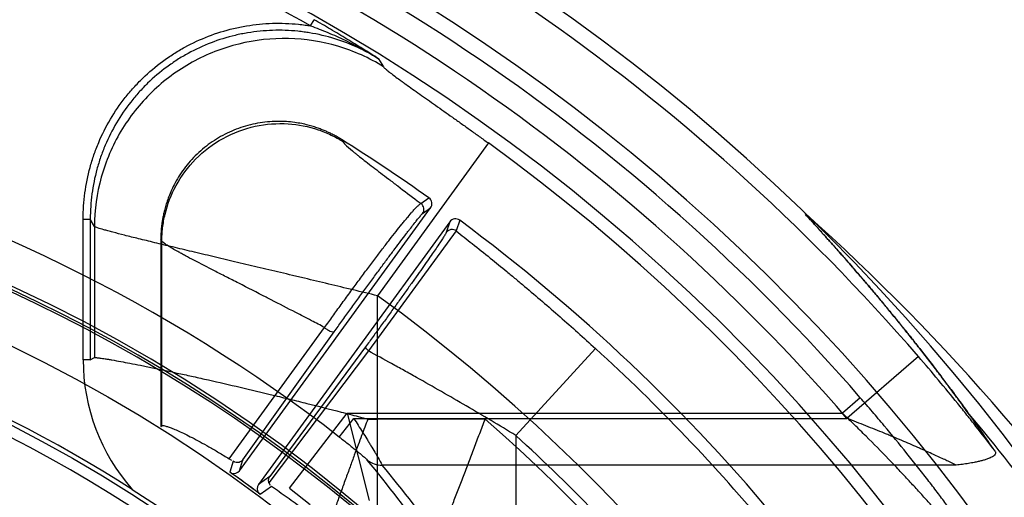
# Model space of a CAD drawing. Header units: millimetres. Extents: x 0 to 297, y 0 to 210.
# Tile 59 of 256: x 143.301 to 143.634, y 91.386 to 91.548. Entities that reach past the tile are written whole.
import ezdxf

# ---------------------------------------------------------------- set-up
doc = ezdxf.new("R2010")
doc.units = ezdxf.units.MM
doc.header["$LTSCALE"] = 16.335
doc.layers.get('0').update_dxf_attribs({"linetype": 'CONTINUOUS'})
for name, color, linetype in [('01_GLOBAL', 7, 'CONTINUOUS'), ('INTFCLR_1', 7, 'CONTINUOUS'), ('INTFCLR_144815', 7, 'CONTINUOUS')]:
    doc.layers.add(name, color=color, linetype=linetype)

msp = doc.modelspace()

# ---------------------------------------------------------------- linework, layer by layer
at = {"color": 7, "linetype": 'Continuous'}
msp.add_circle((144.2368034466, 92.193132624), 3.04, dxfattribs=at)
at = {"color": 9, "linetype": 'Continuous'}
msp.add_arc((144.2368034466, 92.193132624), 3.001038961, 182.9674534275, 267.0325465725, dxfattribs=at)
at = {"layer": '01_GLOBAL', "color": 7, "linetype": 'Continuous'}
msp.add_circle((144.2368034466, 92.193132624), 3.08, dxfattribs=at)
at = {"layer": 'INTFCLR_1', "color": 6, "linetype": 'Continuous'}
for radius in [0.4827613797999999, 0.4587930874]:
    msp.add_arc((143.076579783, 90.97690896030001), radius, 270, 90.00000002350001, dxfattribs=at)
at = {"layer": 'INTFCLR_144815', "color": 9, "linetype": 'Continuous'}
for p, q in [((143.3992531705, 91.54544653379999), (143.4004361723, 91.5475309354)), ((143.4222995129, 91.5342745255), (143.4239335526, 91.53160526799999)), ((143.4101488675, 91.50629755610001), (143.4097852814, 91.5069151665)), ((143.4594489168, 91.505753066), (143.4219693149, 91.4539837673)), ((143.4366384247, 91.4852031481), (143.4393444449, 91.48713872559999)), ((143.4371943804, 91.4818369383), (143.4398932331, 91.4837722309)), ((143.322302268, 91.4322935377), (143.322302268, 91.47996270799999)), ((143.322302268, 91.47996270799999), (143.3246989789, 91.47996270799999)), ((143.3261008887, 91.47743897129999), (143.3246989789, 91.4799636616)), ((143.3246989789, 91.47996270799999), (143.3246989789, 91.4322935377)), ((143.3261008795, 91.477437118), (143.3261008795, 91.43303177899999)), ((143.4463653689, 91.47906994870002), (143.4452094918, 91.4754359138)), ((143.4497366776, 91.47958832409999), (143.4485832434, 91.4759470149)), ((143.4485832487, 91.475947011), (143.418842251, 91.4353016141)), ((143.3489089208, 91.47250198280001), (143.3485797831, 91.47309791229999)), ((143.3489089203, 91.4098926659), (143.3489089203, 91.4725018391)), ((143.4219693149, 91.34833654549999), (143.4219693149, 91.4539837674)), ((143.371744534, 91.39878351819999), (143.4040300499, 91.4432168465)), ((143.3763563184, 91.3984078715), (143.4072656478, 91.44180638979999)), ((143.418842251, 91.4353016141), (143.3851928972, 91.390582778)), ((143.4178989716, 91.43671206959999), (143.3854718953, 91.39273358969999)), ((143.4956697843, 91.4361777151), (143.4687444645, 91.4066710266)), ((143.3246989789, 91.4322935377), (143.322302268, 91.4322935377)), ((143.3246989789, 91.4322935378), (143.3261008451, 91.4330317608)), ((143.6050345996, 91.4333810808), (143.5808189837, 91.4124639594)), ((143.5853428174, 91.41945979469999), (143.5793070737, 91.41420956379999)), ((143.3921836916, 91.3888238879), (143.4116331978, 91.41420868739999)), ((143.4116337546, 91.4142094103), (143.4190557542, 91.3846904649)), ((143.4116338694, 91.41420956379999), (143.5793070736, 91.41420956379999)), ((143.4090045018, 91.40614284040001), (143.4138999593, 91.4124639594)), ((143.4138999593, 91.4124639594), (143.5808189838, 91.4124639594)), ((143.4186404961, 91.412248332), (143.4219693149, 91.412248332)), ((143.4583694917, 91.4122488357), (143.4219693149, 91.4122488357)), ((143.4687444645, 91.4066710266), (143.4687444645, 91.3622737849)), ((143.3730531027, 91.3979160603), (143.3718954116, 91.39426205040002)), ((143.3751938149, 91.3947211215), (143.376356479, 91.39840808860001)), ((143.6178146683, 91.3966141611), (143.4235090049, 91.3966141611)), ((143.3854721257, 91.39273391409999), (143.3816660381, 91.39001895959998)), ((143.3822485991, 91.38674000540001), (143.386060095, 91.3894665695)), ((143.3921836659, 91.3888238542), (143.3991713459, 91.3832585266))]:
    msp.add_line(p, q, dxfattribs=at)
at = {"layer": 'INTFCLR_144815', "color": 6, "linetype": 'Continuous'}
for p, q in [((143.3751936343, 91.3947208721), (143.4398932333, 91.4837722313)), ((143.4463653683, 91.4790699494), (143.3816657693, 91.3900185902)), ((143.3485797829, 91.4730978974), (143.3485797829, 91.40971081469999)), ((143.3485797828, 91.4097108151), (143.3489089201, 91.409892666)), ((143.3717445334, 91.39878351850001), (143.372526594, 91.398278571)), ((143.3725512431, 91.39383462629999), (143.3719437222, 91.39422813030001)), ((143.3851928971, 91.3905827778), (143.3856205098, 91.38985762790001)), ((143.3389018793, 91.38840758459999), (143.3490557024, 91.3818142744)), ((143.3816394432, 91.3872316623), (143.3822053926, 91.3867724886))]:
    msp.add_line(p, q, dxfattribs=at)
for radius in [0.5104906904, 0.4864760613]:
    msp.add_circle((143.076579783, 90.97690896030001), radius, dxfattribs=at)
for centre, radius, start, end in [((143.076579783, 90.97690896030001), 0.7037433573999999, 313.9937911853, 154.5150993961), ((143.076579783, 90.97690896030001), 0.6797433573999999, 312.9543589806, 154.5144414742), ((143.076579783, 90.97690896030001), 0.6572577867, 282.2440355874, 71.2863570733), ((143.076579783, 90.97690896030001), 0.6260452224, 54.5878227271, 57.84315343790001), ((143.076579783, 90.97690896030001), 0.5288304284, 45.0000000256, 314.9999999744), ((143.076579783, 90.97690896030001), 0.5278840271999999, 44.999999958, 315.000000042), ((143.076579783, 90.97690896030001), 0.5271191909, 44.99999997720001, 315.0000000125), ((143.4379525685, 91.48518404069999), 0.0023998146, 323.964577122, 54.54656483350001), ((143.4483077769, 91.4776605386), 0.0023998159, 53.45343377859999, 144.0353775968), ((143.076579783, 90.97690896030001), 0.6260452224, 39.5878227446, 53.41217725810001), ((143.076579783, 90.97690896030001), 0.488, 57.4833087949, 79.3673701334), ((143.076579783, 90.97690896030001), 0.5112679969, 53.2829108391, 54.71708917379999), ((143.3732508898, 91.39613063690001), 0.0024003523, 253.0528426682, 324.0332483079), ((143.076579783, 90.97690896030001), 0.5112984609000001, 53.3705705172, 54.6294295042), ((143.3836064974, 91.3886065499), 0.0024000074, 143.9610098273, 214.951905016)]:
    msp.add_arc(centre, radius, start, end, dxfattribs=at)
at = {"layer": 'INTFCLR_144815', "color": 9, "linetype": 'Continuous'}
for centre, radius, start, end in [((143.076579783, 90.97690896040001), 0.6983060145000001, 40.82000966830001, 69.7456365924), ((143.0765797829, 90.97690896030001), 0.6743078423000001, 41.0185890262, 70.4297169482), ((143.0765797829, 90.97690896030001), 0.6663072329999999, 40.8200096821, 70.5083984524), ((143.076579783, 90.9769089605), 0.6537224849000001, 60.42293119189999, 71.2534738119), ((143.076579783, 90.97690896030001), 0.6528896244, 292.4997540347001, 54.0964566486), ((143.076579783, 90.97690896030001), 0.5429069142, 52.2436298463, 75.5403197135), ((143.4352497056, 91.4832446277), 0.0024008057, 324.1003936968, 54.6608637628), ((143.0752994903, 90.9325993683), 0.737035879, 33.25492360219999, 48.17648278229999), ((143.4471492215, 91.474021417), 0.0024008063, 53.3243867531, 143.8995830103), ((143.0765826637, 90.97691030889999), 0.5889741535, 292.4997540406, 54.09645665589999), ((143.076579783, 90.97690896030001), 0.6217428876, 39.7244769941, 47.61905441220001), ((143.3885984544, 91.43228698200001), 0.0662960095, 179.9943333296, 221.4427913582), ((143.0750960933, 90.95616408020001), 0.7133546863, 32.7308374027, 39.9894278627), ((143.0766003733, 90.97691387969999), 0.5790161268, 311.2505121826, 48.7494878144), ((143.0765797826, 90.97690896), 0.5817977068, 39.83249369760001, 47.61905440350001), ((143.0600810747, 91.1023749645), 0.4647940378, 31.3807382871, 39.5495269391), ((143.0599084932, 91.09463290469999), 0.4726499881, 31.5629655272, 39.7106601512)]:
    msp.add_arc(centre, radius, start, end, dxfattribs=at)
at = {"layer": 'INTFCLR_144815', "color": 6, "linetype": 'Continuous'}
msp.add_ellipse((143.076579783, 91.01953661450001), major_axis=(0, 0.6740622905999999), ratio=0.9979983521, start_param=-0.9685585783, end_param=-0.9445698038, dxfattribs=at)
at = {"layer": 'INTFCLR_144815', "color": 9, "linetype": 'Continuous'}
for points, knots in [([(143.4222999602, 91.5342752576), (143.4205251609, 91.5354013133), (143.4169663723, 91.53766572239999), (143.4115512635, 91.541001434), (143.406974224, 91.5437461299), (143.4032568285, 91.54591866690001), (143.4013798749, 91.54699541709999), (143.4004361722, 91.5475309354)], [0, 0, 0, 0, 0.2465929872, 0.494861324, 0.7461382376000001, 0.8727007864, 1, 1, 1, 1]), ([(143.322302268, 91.47996270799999), (143.322302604, 91.4829472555), (143.3226992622, 91.4888516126), (143.3241528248, 91.4960626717), (143.3259027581, 91.50175138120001), (143.3280361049, 91.5073097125), (143.3313379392, 91.5138746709), (143.3355190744, 91.5199998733), (143.3393608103, 91.5245569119), (143.343455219, 91.5287986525), (143.3479436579, 91.53260523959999), (143.3528428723, 91.5359758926), (143.3579692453, 91.5390120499), (143.3646405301, 91.54210085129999), (143.3709987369, 91.54407480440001), (143.3753729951, 91.5450343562), (143.3782879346, 91.5455712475), (143.3834071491, 91.54625018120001), (143.3892891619, 91.5464396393), (143.3944668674, 91.54608730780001), (143.3973056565, 91.5457483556), (143.3986473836, 91.54554631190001), (143.3992532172, 91.5454465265)], [0, 0, 0, 0, 0.07717683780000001, 0.1543536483, 0.1929420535, 0.2315304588, 0.3087072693, 0.3858840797, 0.424472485, 0.4630608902, 0.5402377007, 0.5788261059, 0.6174145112, 0.6945913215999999, 0.7717681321, 0.7910623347, 0.8103565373, 0.8489449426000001, 0.9261217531, 0.9647101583, 0.9840043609, 1, 1, 1, 1]), ([(143.422299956, 91.53427526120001), (143.4213206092, 91.5348829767), (143.419706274, 91.5358257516), (143.417417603, 91.5370320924), (143.4135655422, 91.53890098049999), (143.4074583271, 91.5412603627), (143.4012075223, 91.54274215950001), (143.3969826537, 91.5433787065), (143.3942609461, 91.54370367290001), (143.3892854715, 91.5440452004), (143.3835803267, 91.5438644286), (143.3786471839, 91.54320986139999), (143.3758393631, 91.5426926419), (143.3716568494, 91.5417754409), (143.3655171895, 91.53987699), (143.3590386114, 91.53687284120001), (143.3541311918, 91.5339649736), (143.3494316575, 91.5307335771), (143.3450758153, 91.5270416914), (143.3411229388, 91.52294297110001), (143.3374450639, 91.5185781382), (143.3334148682, 91.5126801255), (143.3302073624, 91.5062977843), (143.328167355, 91.50096986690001), (143.3264879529, 91.49551664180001), (143.3250757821, 91.4885131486), (143.3246984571, 91.48281482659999), (143.3246989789, 91.47996270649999)], [0, 0, 0, 0, 0.0254375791, 0.0412343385, 0.0570889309, 0.1199202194, 0.1852720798, 0.1983616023, 0.2142122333, 0.2457541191, 0.3083631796, 0.3397462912, 0.3555174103, 0.3713614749, 0.4342395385, 0.4968767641, 0.5284769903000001, 0.5600464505, 0.6226733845, 0.6540495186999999, 0.6856454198, 0.7485590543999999, 0.811206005, 0.8427983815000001, 0.8743896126, 0.9370533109, 1, 1, 1, 1]), ([(143.4239335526, 91.53160526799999), (143.4191473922, 91.53456952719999), (143.408721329, 91.5392437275), (143.3918225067, 91.541888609), (143.3747895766, 91.5400196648), (143.3588285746, 91.53376131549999), (143.3450530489, 91.5235556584), (143.3344287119, 91.51011180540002), (143.3277011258, 91.49438586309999), (143.3261289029, 91.4830686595), (143.3261008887, 91.47743897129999)], [0, 0, 0, 0, 0.1247496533, 0.2496900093, 0.3747967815, 0.4999999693, 0.6252031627, 0.75030995, 0.8752503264, 1, 1, 1, 1]), ([(143.4239335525, 91.53160526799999), (143.4240400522, 91.53143034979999), (143.4244402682, 91.5310368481), (143.4252200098, 91.5303521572), (143.4263630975, 91.5294488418), (143.4278243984, 91.52834112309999), (143.429234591, 91.52730477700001), (143.4304999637, 91.52638641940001), (143.4319256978, 91.5253597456), (143.4338356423, 91.5239960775), (143.4362659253, 91.52227209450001), (143.4388585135, 91.52043887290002), (143.4415831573, 91.5185133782), (143.4444111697, 91.51651266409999), (143.4468219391, 91.51480269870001), (143.4487915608, 91.5134019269), (143.4508014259, 91.5119697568), (143.4533329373, 91.51015991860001), (143.4563855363, 91.50796698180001), (143.4584256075, 91.506493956), (143.4594489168, 91.505753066)], [0, 0, 0, 0, 0.0139781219, 0.0377492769, 0.0711402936, 0.1132430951, 0.1629692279, 0.1905692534, 0.2199650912, 0.2828889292, 0.3507530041, 0.4233452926, 0.4996194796, 0.5784793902, 0.6597967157, 0.7013599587, 0.7434501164, 0.8282480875, 0.9137678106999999, 1, 1, 1, 1]), ([(143.3489089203, 91.47250187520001), (143.3489125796, 91.47323912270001), (143.348961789, 91.4747372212), (143.3492374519, 91.47781416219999), (143.350263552, 91.4835208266), (143.3534419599, 91.4917819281), (143.3600885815, 91.50077249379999), (143.3693646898, 91.5078178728), (143.3802705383, 91.51191004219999), (143.391420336, 91.5127406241), (143.4001040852, 91.5110255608), (143.4054792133, 91.5088517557), (143.4079038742, 91.5076110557), (143.4092073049, 91.50687230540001), (143.4098385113, 91.5064909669), (143.4101488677, 91.5062975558)], [0, 0, 0, 0, 0.0260957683, 0.0530223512, 0.1092920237, 0.2308962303, 0.3625928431, 0.4999984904, 0.6374041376, 0.7691007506, 0.8907049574, 0.9469746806, 0.9739012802, 0.9870561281, 1, 1, 1, 1]), ([(143.4101488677, 91.5062975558), (143.4104780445, 91.50573676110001), (143.4118295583, 91.5044765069), (143.4134610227, 91.5030527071), (143.4149621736, 91.50183109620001), (143.4162533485, 91.5007947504), (143.4188962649, 91.498718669), (143.4221851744, 91.4961991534), (143.4252788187, 91.493846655), (143.4272392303, 91.4923582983), (143.4304608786, 91.4899130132), (143.4336014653, 91.4875262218), (143.4362190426, 91.48552422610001), (143.4366383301, 91.4852032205)], [0, 0, 0, 0, 0.0575478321, 0.160403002, 0.1931356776, 0.2286681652, 0.3069583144, 0.4905315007, 0.5953295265, 0.6509068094, 0.7083610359, 0.9532674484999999, 1, 1, 1, 1]), ([(143.4040300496, 91.4432168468), (143.40494213, 91.44450392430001), (143.4067982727, 91.4471064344), (143.4091501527, 91.450369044), (143.4110716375, 91.4530151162), (143.4130030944, 91.4556628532), (143.4149299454, 91.4582835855), (143.4168465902, 91.46087065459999), (143.418707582, 91.4633714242), (143.4209547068, 91.46636478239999), (143.423148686, 91.4692540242), (143.4248222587, 91.47143592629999), (143.4263571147, 91.4734209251), (143.4281325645, 91.47569086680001), (143.429820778, 91.4778079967), (143.4310540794, 91.479323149), (143.4321071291, 91.4805955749), (143.4330756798, 91.481737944), (143.4339671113, 91.48274881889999), (143.4346730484, 91.4835225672), (143.4353921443, 91.48427211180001), (143.4360729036, 91.484879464), (143.4364728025, 91.4851644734), (143.4366383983, 91.4852031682)], [0, 0, 0, 0, 0.0888715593, 0.180088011, 0.2265848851, 0.2731028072, 0.3647256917, 0.4098410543, 0.4544924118, 0.5403426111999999, 0.6207090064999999, 0.6588749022, 0.6952605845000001, 0.7620698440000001, 0.8212274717, 0.8478087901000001, 0.8721324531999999, 0.9142759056, 0.9321869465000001, 0.9480425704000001, 0.9733338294, 0.9904194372, 1, 1, 1, 1]), ([(143.4072656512, 91.441806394), (143.4081292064, 91.44301138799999), (143.4098826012, 91.4454511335), (143.4120964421, 91.4485153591), (143.4139010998, 91.45100388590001), (143.4157128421, 91.4534959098), (143.4175154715, 91.45596621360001), (143.4193042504, 91.4584081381), (143.4210391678, 91.4607703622), (143.4231277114, 91.4636028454), (143.4251596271, 91.4663426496), (143.4267046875, 91.4684157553), (143.4281177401, 91.4703050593), (143.4297461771, 91.47247048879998), (143.4312848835, 91.47449844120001), (143.4324009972, 91.475956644), (143.4333480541, 91.47718554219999), (143.4342116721, 91.4782957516), (143.4349973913, 91.4792860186), (143.435609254, 91.48005494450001), (143.4363291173, 91.4808938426), (143.4368473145, 91.4815863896), (143.4371943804, 91.4818369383)], [0, 0, 0, 0, 0.08895715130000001, 0.1802843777, 0.2268387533, 0.2734155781, 0.365162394, 0.4103411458, 0.4550529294, 0.5410318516, 0.6215149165, 0.6597347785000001, 0.6961786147, 0.7630850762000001, 0.8223143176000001, 0.8489305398, 0.8732738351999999, 0.9154146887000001, 0.93331916, 0.9491497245, 0.9743143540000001, 1, 1, 1, 1]), ([(143.4219693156, 91.45398376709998), (143.4191980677, 91.4546525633), (143.4136741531, 91.45598187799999), (143.4054166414, 91.457962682), (143.3985720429, 91.4595962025), (143.3931389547, 91.46089036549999), (143.3878129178, 91.4621568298), (143.3812961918, 91.463703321), (143.3736555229, 91.4655135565), (143.3662969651, 91.4672569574), (143.3592980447, 91.4689181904), (143.3527407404, 91.4704815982), (143.3475866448, 91.4717200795), (143.3437394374, 91.47265444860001), (143.3403344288, 91.473488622), (143.336549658, 91.4744311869), (143.3330961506, 91.4753170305), (143.3307534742, 91.4759470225), (143.3290255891, 91.47642360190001), (143.3275040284, 91.476900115), (143.3264300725, 91.4772391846), (143.3261008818, 91.4774375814)], [0, 0, 0, 0, 0.0866382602, 0.172668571, 0.2580713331, 0.3004928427, 0.3424040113, 0.4244468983, 0.5040415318, 0.5810379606, 0.6542699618, 0.7226536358, 0.7859053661, 0.8153652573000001, 0.8429722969, 0.8924454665, 0.9339049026, 0.9513093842, 0.9661907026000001, 0.9883191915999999, 1, 1, 1, 1]), ([(143.4452094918, 91.4754359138), (143.4450802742, 91.47503251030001), (143.4445779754, 91.47433909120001), (143.4440090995, 91.4734078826), (143.4434724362, 91.4726014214), (143.4423380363, 91.47089926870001), (143.4407921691, 91.4686503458), (143.4387975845, 91.46578253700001), (143.436983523, 91.4631982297), (143.4349800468, 91.46036370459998), (143.4331972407, 91.4578568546), (143.4316883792, 91.4557437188), (143.4300995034, 91.4535244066), (143.4280559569, 91.4506807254), (143.4259737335, 91.44779685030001), (143.4242741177, 91.445450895), (143.4225663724, 91.4430990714), (143.4204437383, 91.440185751), (143.4187450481, 91.43786510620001), (143.4178989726, 91.4367120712)], [0, 0, 0, 0, 0.0268112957, 0.0530056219, 0.0694530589, 0.0880533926, 0.1825131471, 0.2421460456, 0.3091655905, 0.3823603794, 0.4618484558, 0.5038695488, 0.5467078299, 0.6346082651, 0.7255152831, 0.7718486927, 0.8179689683, 0.9094787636, 1, 1, 1, 1]), ([(143.4485832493, 91.4759470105), (143.4503908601, 91.4745267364), (143.4542433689, 91.4714786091), (143.4599514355, 91.4668890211), (143.464844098, 91.4628857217), (143.468704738, 91.4596843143), (143.474746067, 91.45462664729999), (143.483800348, 91.4468592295), (143.4917208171, 91.43978121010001), (143.4956697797, 91.4361777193)], [0, 0, 0, 0, 0.1118698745, 0.2390596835, 0.3564268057, 0.4195062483, 0.4831236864, 0.7398447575, 1, 1, 1, 1]), ([(143.4040300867, 91.4432168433), (143.4025476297, 91.4439980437), (143.4001722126, 91.44524495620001), (143.3969150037, 91.44694384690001), (143.392375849, 91.4493023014), (143.388136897, 91.4514869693), (143.3816928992, 91.45479013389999), (143.3772946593, 91.4570323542), (143.3727841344, 91.4593309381), (143.3700396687, 91.4607308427), (143.365713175, 91.4629421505), (143.3611157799, 91.4653135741), (143.3574151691, 91.46727583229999), (143.3556084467, 91.4682556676), (143.3535306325, 91.46940559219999), (143.3514900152, 91.4705648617), (143.3496929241, 91.47179038), (143.3490976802, 91.47227409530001), (143.3489089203, 91.47250187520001)], [0, 0, 0, 0, 0.0804798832, 0.1288484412, 0.1764367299, 0.3261559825, 0.357882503, 0.5242188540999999, 0.5632595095, 0.601020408, 0.6721865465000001, 0.7966204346, 0.8494589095, 0.8733610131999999, 0.8953245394, 0.9635463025, 0.9857920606, 1, 1, 1, 1]), ([(143.4072656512, 91.441806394), (143.4071681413, 91.44168458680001), (143.4066314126, 91.4416113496), (143.4058293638, 91.4419216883), (143.4048795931, 91.4424613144), (143.4042854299, 91.442958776), (143.4040300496, 91.4432168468)], [0, 0, 0, 0, 0.126191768, 0.3760774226, 0.7063605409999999, 1, 1, 1, 1]), ([(143.418842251, 91.4353016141), (143.4186854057, 91.4354407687), (143.4183527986, 91.4357697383), (143.4179917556, 91.4361814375), (143.4178322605, 91.4366065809), (143.4178989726, 91.4367120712)], [0, 0, 0, 0, 0.3593270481, 0.7861028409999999, 1, 1, 1, 1]), ([(143.4687444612, 91.4066710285), (143.4631824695, 91.4100583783), (143.4520239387, 91.4167007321), (143.4393575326, 91.4239549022), (143.4309048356, 91.42867950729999), (143.4254864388, 91.4316808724), (143.4214648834, 91.4338794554), (143.418842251, 91.4353016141)], [0, 0, 0, 0, 0.3395500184, 0.6770394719, 0.7610295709, 0.8444453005, 1, 1, 1, 1]), ([(143.3261008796, 91.43303177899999), (143.3263207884, 91.4330702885), (143.326960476, 91.4330220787), (143.3281738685, 91.43289601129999), (143.3295291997, 91.43268987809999), (143.3308813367, 91.4324715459), (143.3336530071, 91.43199755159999), (143.3372719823, 91.4313145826), (143.3411392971, 91.4305467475), (143.3436975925, 91.43002654), (143.3480371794, 91.4291314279), (143.3533446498, 91.42799903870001), (143.3588048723, 91.4267970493), (143.3621402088, 91.42605278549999), (143.3674129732, 91.4248640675), (143.3755699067, 91.42298243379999), (143.3847641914, 91.42079078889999), (143.3923127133, 91.41894875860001), (143.3999887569, 91.4170472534), (143.4076859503, 91.4150969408), (143.4145461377, 91.413321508), (143.4175600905, 91.4125323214), (143.4186423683, 91.4122478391)], [0, 0, 0, 0, 0.007057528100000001, 0.0199968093, 0.0387483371, 0.05030677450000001, 0.0633100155, 0.1276290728, 0.1667251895, 0.1879489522, 0.2101566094, 0.3067956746, 0.3595012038, 0.3868973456, 0.4148251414, 0.5303667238, 0.6515226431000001, 0.7136148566, 0.7759916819, 0.9015111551, 0.9646249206, 1, 1, 1, 1]), ([(143.6309422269, 91.40138507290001), (143.6306840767, 91.4017260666), (143.6285577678, 91.4045284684), (143.6254065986, 91.4086074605), (143.6219559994, 91.4129719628), (143.6198844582, 91.4155610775), (143.6166877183, 91.4195245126), (143.6117726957, 91.4254964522), (143.6073090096, 91.4307479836), (143.6050345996, 91.4333810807)], [0, 0, 0, 0, 0.0311601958, 0.2562938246, 0.3755179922, 0.436517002, 0.4978754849, 0.7465020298, 1, 1, 1, 1]), ([(143.6214479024, 91.3736886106), (143.6210281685, 91.37428977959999), (143.6202864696, 91.37534100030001), (143.6187993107, 91.37742325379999), (143.6173083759, 91.3794805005), (143.6156803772, 91.38169804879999), (143.6138263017, 91.3842006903), (143.6113242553, 91.38753096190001), (143.6086925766, 91.3909694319), (143.6064606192, 91.3938446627), (143.6041107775, 91.39684268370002), (143.5998081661, 91.4022521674), (143.5953700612, 91.4076686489), (143.5914434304, 91.4123442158), (143.5887515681, 91.4155174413), (143.5867120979, 91.41788562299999), (143.5853428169, 91.4194597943)], [0, 0, 0, 0, 0.0377150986, 0.0661774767, 0.1316218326, 0.1684043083, 0.2076852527, 0.2918342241, 0.3826682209, 0.4304127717, 0.4790648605, 0.5786084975, 0.7859529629, 0.8392389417, 0.892678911, 1, 1, 1, 1]), ([(143.6167662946, 91.37430694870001), (143.6162331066, 91.3750896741), (143.615164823, 91.3762807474), (143.6138355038, 91.37788078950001), (143.6123627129, 91.3795939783), (143.6108909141, 91.38128874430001), (143.6092832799, 91.38311477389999), (143.6074494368, 91.3851754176), (143.6049774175, 91.38792050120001), (143.6023774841, 91.3907503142), (143.6001729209, 91.3931171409), (143.59785024, 91.395587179), (143.5935927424, 91.4000476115), (143.589209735, 91.40450658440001), (143.5853340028, 91.40835074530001), (143.5826732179, 91.4109652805), (143.58066086, 91.41291655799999), (143.5793070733, 91.4142095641)], [0, 0, 0, 0, 0.0518836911, 0.0872979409, 0.1140427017, 0.1756301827, 0.210274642, 0.247320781, 0.3267487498, 0.4126459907, 0.4578406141, 0.5039442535, 0.5983910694, 0.7956393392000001, 0.8464450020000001, 0.8974427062, 1, 1, 1, 1]), ([(143.4138999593, 91.4124639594), (143.414405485, 91.4116842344), (143.4154004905, 91.4101271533), (143.4168739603, 91.4077998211), (143.4180764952, 91.4058703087), (143.4190179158, 91.4043412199), (143.4199182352, 91.402868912), (143.4207783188, 91.4014394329), (143.4215898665, 91.4000741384), (143.4224361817, 91.3986017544), (143.4231459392, 91.39749054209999), (143.423509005, 91.3966141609)], [0, 0, 0, 0, 0.1503661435, 0.2990002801, 0.4457212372, 0.5182529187, 0.5895610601, 0.7249659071, 0.7882257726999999, 0.8465030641, 1, 1, 1, 1]), ([(143.6178146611, 91.3966141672), (143.6169171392, 91.3970836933), (143.6154735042, 91.39775718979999), (143.6127336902, 91.39904794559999), (143.6101348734, 91.40023540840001), (143.6076482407, 91.40135128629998), (143.6060489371, 91.40206019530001), (143.6034217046, 91.40321749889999), (143.6002320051, 91.4045938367), (143.5969573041, 91.405974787), (143.5949844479, 91.40679667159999), (143.5919177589, 91.40806508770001), (143.5872016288, 91.40997355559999), (143.5829737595, 91.4116329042), (143.5808189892, 91.4124639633)], [0, 0, 0, 0, 0.0754796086, 0.1186448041, 0.2257035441, 0.2883782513, 0.3217450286, 0.3560616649, 0.5023046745, 0.5806081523, 0.6208920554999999, 0.6615629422, 0.8279043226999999, 1, 1, 1, 1]), ([(143.4090045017, 91.40614284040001), (143.4095000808, 91.4057590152), (143.4104808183, 91.4049943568), (143.4119315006, 91.40384706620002), (143.4133466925, 91.40271260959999), (143.4147015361, 91.4016056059), (143.4159662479, 91.4005654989), (143.4172062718, 91.39947888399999), (143.4180864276, 91.3987993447), (143.4184718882, 91.39833023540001)], [0, 0, 0, 0, 0.1531500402, 0.3038366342, 0.4518873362, 0.5962650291, 0.7313885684, 0.8516566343, 1, 1, 1, 1]), ([(143.4184718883, 91.39833023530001), (143.4191728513, 91.39776865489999), (143.4207874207, 91.3968821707), (143.4226066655, 91.3966001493), (143.423509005, 91.3966141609)], [0, 0, 0, 0, 0.4988139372, 1, 1, 1, 1])]:
    msp.add_open_spline(points, degree=3, knots=knots, dxfattribs=at)
at = {"layer": 'INTFCLR_144815', "color": 6, "linetype": 'Continuous'}
for points, knots in [([(143.3992531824, 91.5454465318), (143.4002348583, 91.54510126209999), (143.4021920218, 91.544358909), (143.4061156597, 91.5427848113), (143.410993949, 91.54059610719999), (143.4167352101, 91.53762816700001), (143.4204685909, 91.53543720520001), (143.4222999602, 91.5342752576)], [0, 0, 0, 0, 0.1216659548, 0.2446767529, 0.4942663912, 0.7464226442, 1, 1, 1, 1]), ([(143.4097853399, 91.5069152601), (143.4092856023, 91.5072294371), (143.4083321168, 91.5077998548), (143.4069500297, 91.50855119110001), (143.4056928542, 91.50917608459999), (143.4044732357, 91.5097330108), (143.4031936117, 91.510267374), (143.4017596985, 91.5108063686), (143.4001369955, 91.51134308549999), (143.398293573, 91.5118622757), (143.3961914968, 91.5123413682), (143.3937855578, 91.5127473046), (143.3910198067, 91.5130318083), (143.3879308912, 91.51311985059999), (143.3846460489, 91.51294547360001), (143.3813280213, 91.5124880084), (143.3780640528, 91.51175469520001), (143.3748773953, 91.5107519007), (143.3717879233, 91.5094865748), (143.3688173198, 91.5079679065), (143.3659863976, 91.5062072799), (143.363312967, 91.5042164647), (143.3608154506, 91.502009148), (143.3585121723, 91.4996018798), (143.3564188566, 91.49701243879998), (143.3546032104, 91.49433827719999), (143.3531183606, 91.4917254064), (143.3519661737, 91.4893138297), (143.3510874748, 91.4871362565), (143.3504167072, 91.48516956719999), (143.3499060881, 91.4833942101), (143.3495189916, 91.4817896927), (143.3492278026, 91.48033804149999), (143.3490094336, 91.4790112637), (143.3488380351, 91.4777132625), (143.348701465, 91.4763377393), (143.3486037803, 91.47478399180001), (143.348579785, 91.473683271), (143.3485797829, 91.4730978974)], [0, 0, 0, 0, 0.0207809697, 0.0391000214, 0.0553677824, 0.0701952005, 0.08629333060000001, 0.1041769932, 0.1241110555, 0.1464456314, 0.1715734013, 0.1999753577, 0.2322905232, 0.2693773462, 0.308648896, 0.3479582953, 0.3871533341, 0.4262816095, 0.4654291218, 0.5045475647, 0.5435966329, 0.582655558, 0.62175638, 0.6608012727, 0.6998089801, 0.7388430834, 0.7744593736, 0.8055075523, 0.8328653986, 0.8570792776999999, 0.8786279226, 0.8978771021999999, 0.9151700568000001, 0.9307389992, 0.9452055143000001, 0.9612552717, 0.9793921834, 1, 1, 1, 1]), ([(143.4186424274, 91.41224782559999), (143.4182972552, 91.4113120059), (143.4175932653, 91.4094495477), (143.4165112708, 91.40653645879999), (143.4153386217, 91.4033832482), (143.4140309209, 91.3998481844), (143.4125961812, 91.39595074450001), (143.4110742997, 91.3917917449), (143.4095311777, 91.3875437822), (143.4080222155, 91.3833531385), (143.4065734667, 91.3792898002), (143.4051962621, 91.3753806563), (143.4038886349, 91.3716151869), (143.4026812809, 91.36807708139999), (143.401560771, 91.36471964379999), (143.4005594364, 91.3616315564), (143.3996747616, 91.3587939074), (143.3989361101, 91.3562942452), (143.3983418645, 91.354116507), (143.3978947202, 91.35226579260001), (143.3976021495, 91.3507576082), (143.3974516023, 91.3494490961), (143.3974577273, 91.34860700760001), (143.3976112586, 91.34820683)], [0, 0, 0, 0, 0.0442713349, 0.0883715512, 0.1379269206, 0.19359001, 0.2556652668, 0.3222620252, 0.3901560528, 0.4562638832, 0.5199524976, 0.5816257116, 0.6402218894, 0.6968713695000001, 0.747553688, 0.7973187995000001, 0.8409588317, 0.8794745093, 0.9130099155, 0.9411172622, 0.9640325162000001, 0.9809759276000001, 1, 1, 1, 1]), ([(143.4335045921, 91.34833654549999), (143.4336001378, 91.34857386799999), (143.4338126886, 91.3491017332), (143.4341841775, 91.35002588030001), (143.434555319, 91.35095034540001), (143.4349153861, 91.3518480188), (143.4352326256, 91.3526393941), (143.4355810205, 91.3535091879), (143.43596033, 91.354457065), (143.4363702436, 91.3554825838), (143.436810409, 91.35658519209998), (143.437280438, 91.3577642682), (143.4377799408, 91.3590191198), (143.4383085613, 91.3603489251), (143.4388658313, 91.3617527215), (143.4394511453, 91.3632293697), (143.4400638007, 91.3647775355), (143.4407029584, 91.3663957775), (143.4413678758, 91.36808250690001), (143.4420579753, 91.3698359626), (143.4427723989, 91.3716543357), (143.4435099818, 91.3735356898), (143.4442696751, 91.37547775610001), (143.4450504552, 91.3774779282), (143.4458511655, 91.3795333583), (143.4466706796, 91.3816411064), (143.4475074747, 91.38379831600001), (143.4483600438, 91.38600191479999), (143.4492271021, 91.388248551), (143.4501077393, 91.39053450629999), (143.4510002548, 91.3928561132), (143.4519026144, 91.3952099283), (143.452813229, 91.3975920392), (143.4537308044, 91.39999844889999), (143.4546543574, 91.40242472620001), (143.4555813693, 91.4048670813), (143.4565107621, 91.4073211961), (143.4574400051, 91.40978323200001), (143.4580599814, 91.4114264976), (143.4583694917, 91.4122488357)], [0, 0, 0, 0, 0.0111912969, 0.0248928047, 0.0435701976, 0.05476873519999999, 0.06720215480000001, 0.0808663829, 0.09575608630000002, 0.1118631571, 0.1291780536, 0.147690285, 0.1673883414, 0.188259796, 0.2102894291, 0.2334582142, 0.2577443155, 0.2831230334, 0.3095687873, 0.3370553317, 0.365553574, 0.3950314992, 0.4254527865, 0.4567766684, 0.4889577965, 0.5219478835, 0.5557028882, 0.5901745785, 0.6253061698, 0.6610457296, 0.6973359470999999, 0.7341096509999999, 0.7713188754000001, 0.8088941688, 0.8467695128, 0.884883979, 0.9231704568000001, 0.9615637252, 1, 1, 1, 1]), ([(143.3489089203, 91.4098926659), (143.3492942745, 91.4101055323), (143.3502265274, 91.40983774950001), (143.3514924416, 91.40947938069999), (143.3529762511, 91.40889395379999), (143.3547578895, 91.4081209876), (143.3568589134, 91.4071228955), (143.3592624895, 91.40590867), (143.3619688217, 91.4044683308), (143.3649723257, 91.4027967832), (143.3682705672, 91.40088547), (143.3705549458, 91.39951134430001), (143.3717445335, 91.39878351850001)], [0, 0, 0, 0, 0.0516664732, 0.09868849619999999, 0.1602908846, 0.2365338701, 0.3274136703, 0.4329398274, 0.5526439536, 0.6871535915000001, 0.8363320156, 1, 1, 1, 1]), ([(143.6309424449, 91.4013847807), (143.6311468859, 91.4010867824), (143.6311323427, 91.3999659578), (143.6298537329, 91.3993319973), (143.6286910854, 91.3987957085), (143.6275819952, 91.39842586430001), (143.626437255, 91.3981005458), (143.6251842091, 91.3977977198), (143.6237110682, 91.39749033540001), (143.6219156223, 91.3971715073), (143.6199079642, 91.3968719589), (143.6185041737, 91.3966947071), (143.6178146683, 91.3966141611)], [0, 0, 0, 0, 0.0724351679, 0.1822883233, 0.2564755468, 0.3349742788, 0.4147809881, 0.4954232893, 0.5931744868, 0.7164159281, 0.8608574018, 1, 1, 1, 1]), ([(143.376356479, 91.39840808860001), (143.3762064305, 91.39820521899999), (143.3758346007, 91.39784663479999), (143.3751406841, 91.3975231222), (143.3741666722, 91.3974012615), (143.373437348, 91.3976457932), (143.3730531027, 91.3979160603)], [0, 0, 0, 0, 0.2064842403, 0.4137330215, 0.6155785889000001, 1, 1, 1, 1]), ([(143.3851928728, 91.39058276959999), (143.3851111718, 91.3908091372), (143.385013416, 91.3912958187), (143.3850976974, 91.39205124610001), (143.385320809, 91.39252122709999), (143.3854721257, 91.39273391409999)], [0, 0, 0, 0, 0.3214667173, 0.6513345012, 1, 1, 1, 1]), ([(143.386060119, 91.38946656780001), (143.3878188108, 91.3882568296), (143.3914207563, 91.38573148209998), (143.3969132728, 91.3817355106), (143.4026951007, 91.37736982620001), (143.4087843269, 91.37259389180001), (143.4151928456, 91.3673661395), (143.4195243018, 91.3636868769), (143.4217343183, 91.3617711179)], [0, 0, 0, 0, 0.1417217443, 0.2920470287, 0.4509400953, 0.6227074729, 0.805815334, 1, 1, 1, 1])]:
    msp.add_open_spline(points, degree=3, knots=knots, dxfattribs=at)
at = {"layer": 'INTFCLR_144815', "color": 7, "linetype": 'Continuous'}
for points, knots in [([(143.56678313, 91.4818400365), (143.566454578, 91.4821589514), (143.5677832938, 91.48035615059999), (143.5683866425, 91.4798105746), (143.5693964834, 91.47865974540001), (143.570467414, 91.4774862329), (143.5715683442, 91.4762628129), (143.5726270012, 91.47508804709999), (143.5735882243, 91.47401818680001), (143.5747005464, 91.4727766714), (143.5759732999, 91.4713506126), (143.5773755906, 91.469772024), (143.5788200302, 91.46813728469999), (143.5802825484, 91.4664730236), (143.581792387, 91.46474502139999), (143.5833390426, 91.4629636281), (143.5848230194, 91.4612433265), (143.5861751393, 91.4596665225), (143.5874586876, 91.4581615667), (143.5887791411, 91.45660487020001), (143.5901904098, 91.45493113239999), (143.5917205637, 91.4531046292), (143.5927703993, 91.45184263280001), (143.5933226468, 91.4511763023)], [0, 0, 0, 0, 0.0338615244, 0.0673513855, 0.097873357, 0.1372741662, 0.1883226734, 0.2184307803, 0.2544281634, 0.2946305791, 0.3417222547, 0.395777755, 0.450782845, 0.503047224, 0.55962533, 0.6204818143, 0.6775118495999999, 0.7276404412, 0.7740928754, 0.8237889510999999, 0.8786004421, 0.9359986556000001, 1, 1, 1, 1]), ([(143.6216420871, 91.414598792), (143.620544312, 91.4161193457), (143.6183648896, 91.4191125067), (143.6151141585, 91.4235012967), (143.6119440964, 91.4277116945), (143.6088298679, 91.43178384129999), (143.6057449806, 91.4357571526), (143.6026775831, 91.4396494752), (143.5996785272, 91.4434003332), (143.5967865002, 91.4469678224), (143.5939933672, 91.45036896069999), (143.5912781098, 91.4536348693), (143.5886423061, 91.4567678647), (143.5861417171, 91.45970695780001), (143.5838238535, 91.46240344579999), (143.581748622, 91.4647956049), (143.5798980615, 91.4669119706), (143.5782811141, 91.4687486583), (143.5768467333, 91.4703684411), (143.5755804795, 91.4717912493), (143.5744578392, 91.4730471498), (143.5734772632, 91.4741403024), (143.5726031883, 91.4751117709), (143.5716283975, 91.47619394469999), (143.5705847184, 91.4773439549), (143.5695397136, 91.47851431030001), (143.5686224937, 91.4794838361), (143.5677394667, 91.4806379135), (143.5671495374, 91.48082680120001), (143.5666771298, 91.4819428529), (143.56678313, 91.48184003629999)], [0, 0, 0, 0, 0.0647733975, 0.1278774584, 0.1886303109, 0.2467999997, 0.3049348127, 0.3623651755, 0.4179595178, 0.4708001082, 0.52097934, 0.5699628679, 0.6174897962, 0.6623872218, 0.7032418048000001, 0.7402990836, 0.7717642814, 0.800339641, 0.8248145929, 0.8464907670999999, 0.8661231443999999, 0.8829955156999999, 0.8972076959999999, 0.9112655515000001, 0.9332672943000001, 0.9510194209, 0.9649157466, 0.9809300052, 0.9948996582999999, 1, 1, 1, 1]), ([(143.5933226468, 91.4511763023), (143.5935777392, 91.45086852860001), (143.5941060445, 91.4502300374), (143.5949230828, 91.4492390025), (143.5957220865, 91.4482660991), (143.5965515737, 91.44725240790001), (143.5974690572, 91.4461269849), (143.5986148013, 91.4447149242), (143.5997315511, 91.4433304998), (143.6007761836, 91.4420287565), (143.6016957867, 91.44087811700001), (143.6027176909, 91.4395936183), (143.6038625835, 91.4381471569), (143.6051384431, 91.4365258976), (143.6065482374, 91.4347228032), (143.6081007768, 91.4327229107), (143.6098139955, 91.43049843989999), (143.6117147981, 91.42800837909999), (143.6138250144, 91.42521639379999), (143.6161826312, 91.4220620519), (143.6188206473, 91.4184875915), (143.6206682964, 91.4159476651), (143.6216420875, 91.4145987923)], [0, 0, 0, 0, 0.0259195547, 0.0537342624, 0.08328101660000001, 0.1075497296, 0.1386628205, 0.1774298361, 0.2254559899, 0.2539934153, 0.285652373, 0.3209634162, 0.3604224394, 0.4052646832, 0.4547334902, 0.5088290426, 0.5694256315, 0.6367868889, 0.7119491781, 0.7963482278, 0.8921288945, 1, 1, 1, 1])]:
    msp.add_open_spline(points, degree=3, knots=knots, dxfattribs=at)

doc.saveas('drawing.dxf')
